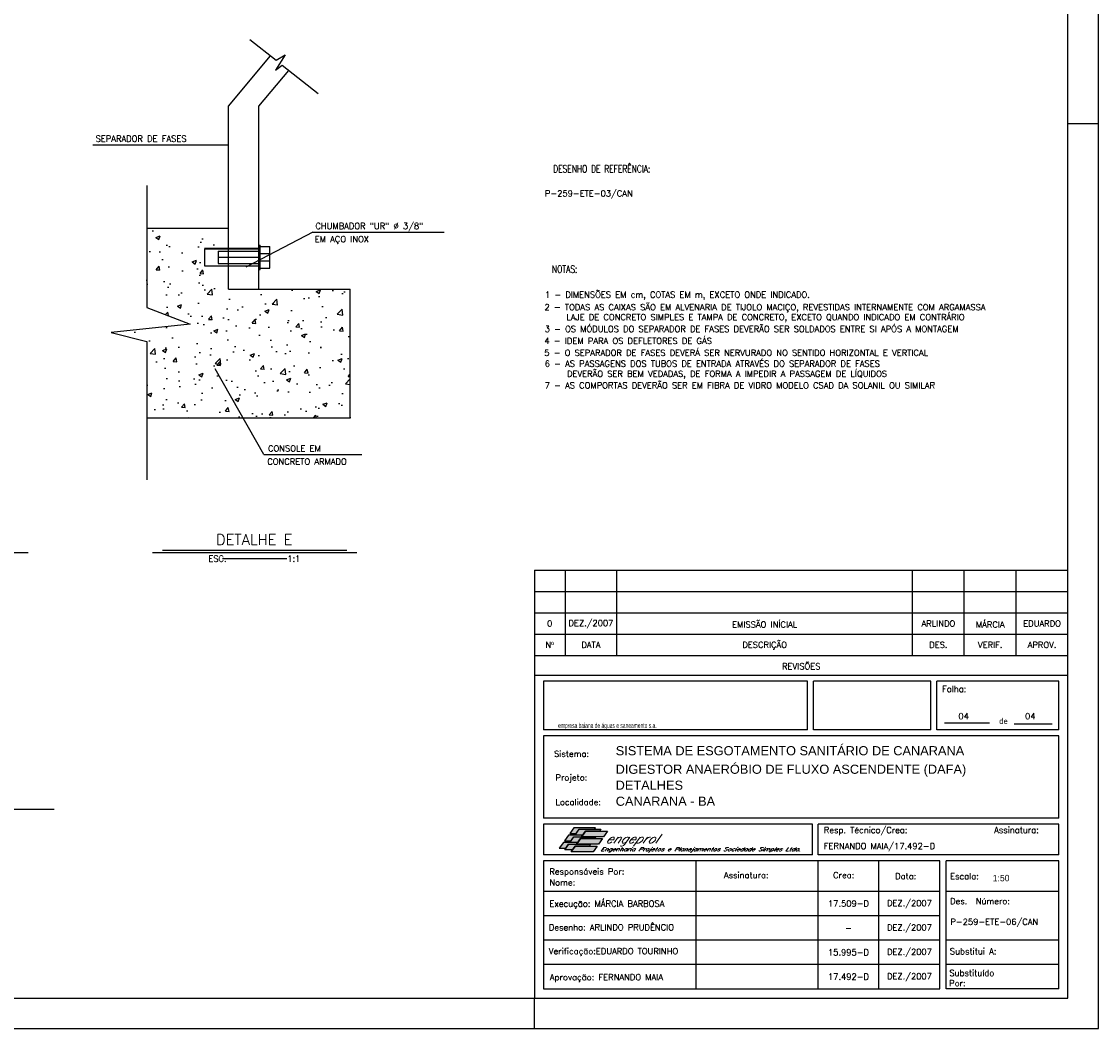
# Model space of a CAD drawing. Extents: x -11351 to -7146, y -6418 to -3448.
# Tile 9 of 10: x -8912 to -7146, y -6418 to -4765. Entities that reach past the tile are written whole.
import ezdxf
from ezdxf.enums import TextEntityAlignment as Align

# ---------------------------------------------------------------- set-up
doc = ezdxf.new("R2010")
doc.units = 0
doc.header["$LTSCALE"] = 10
doc.header["$MEASUREMENT"] = 0
doc.linetypes.add('DASHDOT', pattern=[1, 0.5, -0.25, 0, -0.25])
doc.linetypes.add('LIN0', pattern=[0])
doc.layers.get('0').update_dxf_attribs({"linetype": 'CONTINUOUS'})
for name, color, linetype in [('BAR-EIXOS', 8, 'DASHDOT'), ('CARIMBO', 7, 'CONTINUOUS'), ('CURVAS', 7, 'LIN0'), ('PADRÃO', 5, 'CONTINUOUS'), ('PAREDE', 7, 'CONTINUOUS'), ('PIT1', 1, 'CONTINUOUS'), ('PIT5', 5, 'CONTINUOUS'), ('TEXTO', 2, 'CONTINUOUS'), ('TPD', 7, 'CONTINUOUS')]:
    doc.layers.add(name, color=color, linetype=linetype)
doc.layers.add('FORM2', color=1, linetype='CONTINUOUS', lineweight=9)
doc.styles.add('ISOCP', font='ARIAL.TTF')
doc.styles.add('ROMAMS', font='ROMANS.shx', dxfattribs={"height": 1.2})
doc.styles.add('ROMAND', font='ROMANS.SHX', dxfattribs={"oblique": 15, "height": 800})
doc.styles.add('ROMANS', font='romans.shx')
doc.styles.add('STYLE1', font='txt')

msp = doc.modelspace()

# ---------------------------------------------------------------- hatches: boundary and pattern name
at = {"layer": 'BAR-EIXOS', "linetype": 'Continuous', "ltscale": 100}
h = msp.add_hatch(dxfattribs=at)
h.set_pattern_fill('AR-CONC', color=9, scale=10, style=0)
h.set_pattern_definition([(50, (-54534.46, -9524.38), (71.72602, -6.27521), [7.5, -82.5]), (355, (-54534.46, -9524.38), (-13.87513, 75.21921), [6, -66]), (100.4514, (-54528.484, -9524.9), (57.85094, 68.94395), [6.37402, -70.11421]), (46.1842, (-54534.46, -9504.38), (106.7241, -16.5519), [11.25, -123.75]), (96.6356, (-54525.57, -9505.76), (93.46627, 97.41179), [9.56103, -105.1713]), (351.1842, (-54534.46, -9504.38), (93.4662, 97.41186), [9, -99]), (21, (-54524.46, -9509.38), (59.690705, -40.26189), [7.5, -82.5]), (326, (-54524.46, -9509.38), (24.33153, 72.515), [6, -66]), (71.4514, (-54519.49, -9512.73), (84.02226, 32.25305), [6.37402, -70.11421]), (37.5, (-54534.461, -9524.378), (1.215986, 33.289385), [0, -65.2, 0, -67, 0, -66.25]), (7.5, (-54534.46, -9524.378), (26.306954, 39.44117), [0, -38.2, 0, -63.7, 0, -25.25]), (327.5, (-54556.761, -9524.378), (53.382244, -2.255487), [0, -25, 0, -78, 0, -103.5]), (317.5, (-54566.76, -9524.38), (58.318617, 10.0105), [0, -32.5, 0, -51.8, 0, -73.5])])
h.paths.add_polyline_path([(-8635.6, -5261.7), (-8765.4, -5275.4), (-8706.7, -5290.1), (-8706.7, -5415.6), (-8373.2, -5415.6), (-8373.2, -5204.4), (-8573.2, -5204.4), (-8573.2, -5166.2), (-8612.5, -5166.2), (-8612.5, -5137.2), (-8573.2, -5137.2), (-8573.2, -5104.4), (-8635, -5104.4), (-8706.7, -5104.4), (-8706.7, -5234.3)])
at = {"layer": 'CARIMBO'}
h = msp.add_hatch(color=82, dxfattribs=at)
h.paths.add_polyline_path([(-8013.3, -6097.4), (-8002.5, -6097.4), (-7998, -6090.8), (-7972.8, -6090.8), (-7970.8, -6088.1), (-8006.7, -6088.1)])
h.paths.add_polyline_path([(-8015.2, -6100.2), (-8021.8, -6109.6), (-8011, -6109.6), (-8006.3, -6103), (-7993.8, -6103), (-7991.8, -6100.2), (-8004.5, -6100.2)])
h.paths.add_polyline_path([(-8023.7, -6112.4), (-8030.3, -6121.8), (-8019.5, -6121.8), (-8015, -6115.3), (-8002.2, -6115.3), (-8000.3, -6112.4)])
h = msp.add_hatch(color=100, dxfattribs=at)
h.paths.add_polyline_path([(-7987.3, -6093.8), (-7964, -6093.8), (-7962, -6090.8), (-7997.9, -6090.8), (-8004.5, -6100.2), (-7991.8, -6100.2), (-7991.7, -6100.2)])
h.paths.add_polyline_path([(-7995.7, -6106), (-7972.5, -6106), (-7970.5, -6103.2), (-7993.7, -6103.2), (-7993.8, -6103.2), (-7993.6, -6103), (-8006.3, -6103), (-8012.9, -6112.4), (-8000.3, -6112.4), (-8000.2, -6112.4)])
h.paths.add_polyline_path([(-8004.3, -6118.3), (-7981, -6118.3), (-7979.1, -6115.4), (-8002.1, -6115.4), (-8002.2, -6115.4), (-8002.2, -6115.3), (-8014.9, -6115.3), (-8021.5, -6124.6), (-8008.7, -6124.6)])
h = msp.add_hatch(color=71, dxfattribs=at)
h.paths.add_polyline_path([(-7987.2, -6093.8), (-7991.6, -6100.2), (-7991.7, -6100.2), (-7993.6, -6103), (-7993.6, -6103), (-7993.7, -6103.2), (-7957.9, -6103.2), (-7951.3, -6093.8)])
h.paths.add_polyline_path([(-7966.3, -6115.4), (-7959.7, -6106), (-7995.6, -6106), (-8000.1, -6112.4), (-8000.2, -6112.4), (-8002.2, -6115.3), (-8002, -6115.3), (-8002.1, -6115.4)])
h.paths.add_polyline_path([(-8004.2, -6118.3), (-8008.7, -6124.6), (-8008.7, -6124.6), (-8010.8, -6127.7), (-7974.9, -6127.7), (-7968.3, -6118.3)])

# ---------------------------------------------------------------- linework, layer by layer
at = {"color": 9}
msp.add_line((-8858.8, -6058.3), (-9121.8, -6058.3), dxfattribs=at)
at = {"layer": 'CARIMBO', "color": 6}
for p, q in [((-8071, -5665.6), (-8071, -6367.6)), ((-7196, -5838.5), (-8071, -5838.5)), ((-7623.3, -5847.6), (-8056, -5847.6)), ((-8056, -5847.6), (-8056, -5927.6)), ((-7623.3, -5927.6), (-7623.3, -5847.6)), ((-7421, -5847.6), (-7613.3, -5847.6)), ((-7613.3, -5927.6), (-7613.3, -5847.6)), ((-7421, -5927.6), (-7421, -5847.6)), ((-7211, -5847.6), (-7411, -5847.6)), ((-7411, -5927.6), (-7411, -5847.6)), ((-7211, -5927.6), (-7211, -5847.6)), ((-7623.3, -5927.6), (-8056, -5927.6)), ((-7421, -5927.6), (-7613.3, -5927.6)), ((-7211, -5927.6), (-7411, -5927.6)), ((-8056, -5937.6), (-8056, -6072.6)), ((-7211, -5937.6), (-8056, -5937.6)), ((-7211, -6072.6), (-7211, -5937.6)), ((-7211, -6072.6), (-8056, -6072.6)), ((-7615.3, -6082.6), (-8056, -6082.6)), ((-8056, -6082.6), (-8056, -6132.6)), ((-7615.3, -6132.6), (-7615.3, -6082.6)), ((-7211, -6082.6), (-7606, -6082.6)), ((-7606, -6132.6), (-7606, -6082.6)), ((-7211, -6132.6), (-7211, -6082.6)), ((-7615.3, -6132.6), (-8056, -6132.6)), ((-8056, -6142.6), (-8056, -6352.6)), ((-7406, -6142.6), (-8056, -6142.6)), ((-7806, -6352.6), (-7806, -6142.6)), ((-7211, -6132.6), (-7606, -6132.6)), ((-7606, -6352.6), (-7606, -6142.6)), ((-7506, -6352.6), (-7506, -6142.6)), ((-7406, -6352.6), (-7406, -6142.6)), ((-7211, -6142.6), (-7396, -6142.6)), ((-7396, -6352.6), (-7396, -6142.6)), ((-7211, -6352.6), (-7211, -6142.6)), ((-7211, -6352.6), (-7211, -6142.6)), ((-7406, -6192.6), (-8056, -6192.6)), ((-7211, -6192.6), (-7396, -6192.6)), ((-8056, -6352.6), (-7406, -6352.6)), ((-7211, -6352.6), (-7396, -6352.6))]:
    msp.add_line(p, q, dxfattribs=at)
at = {"layer": 'CARIMBO', "color": 3}
for p, q in [((-8071, -5665.6), (-7196, -5665.6)), ((-8071, -5700.6), (-7196, -5700.6)), ((-8071, -5735.6), (-7196, -5735.6)), ((-7398.3, -5916.1), (-7324.6, -5916.1)), ((-7284.2, -5917.5), (-7221.7, -5917.5)), ((-7406, -6232.6), (-8056, -6232.6)), ((-7406, -6272.6), (-8056, -6272.6)), ((-7406, -6312.6), (-8056, -6312.6)), ((-7211, -6312.6), (-7396, -6312.6))]:
    msp.add_line(p, q, dxfattribs=at)
at = {"layer": 'CARIMBO', "color": 4}
for p, q in [((-8021, -5665.6), (-8021, -5805.6)), ((-7936, -5805.6), (-7936, -5665.6)), ((-7451, -5805.6), (-7451, -5665.6)), ((-7366, -5805.6), (-7366, -5665.6)), ((-7281, -5805.6), (-7281, -5665.6)), ((-8071, -5770.6), (-7196, -5770.6)), ((-8071, -5805.6), (-7196, -5805.6)), ((-7211, -6272.6), (-7396, -6272.6))]:
    msp.add_line(p, q, dxfattribs=at)
at = {"layer": 'CARIMBO', "color": 2, "linetype": 'Continuous'}
for points in [[(-8002.5, -6097.4), (-7998, -6090.8), (-7972.8, -6090.8), (-7970.8, -6088.1), (-8006.7, -6088.1), (-8013.3, -6097.4), (-8002.5, -6097.4)], [(-7964, -6093.8), (-7987.2, -6093.8), (-7991.6, -6100.2), (-8004.5, -6100.2), (-7997.9, -6090.8), (-7962, -6090.8), (-7964, -6093.8)], [(-7987.3, -6093.8), (-7951.3, -6093.8), (-7957.9, -6103.2), (-7993.8, -6103.2), (-7987.3, -6093.8)], [(-7991.8, -6100.2), (-8004.5, -6100.2), (-8015.2, -6100.2), (-8021.8, -6109.6), (-8011, -6109.6), (-8006.3, -6103), (-7993.8, -6103), (-7991.8, -6100.2)], [(-7972.5, -6106), (-7995.6, -6106), (-8000.1, -6112.4), (-8012.9, -6112.4), (-8006.3, -6103), (-7993.6, -6103), (-7993.7, -6103.2), (-7970.5, -6103.2), (-7972.5, -6106)], [(-7995.7, -6106), (-7959.7, -6106), (-7966.3, -6115.4), (-8002.2, -6115.4), (-7995.7, -6106)], [(-8019.5, -6121.8), (-8015, -6115.3), (-8002.2, -6115.3), (-8000.3, -6112.4), (-8023.7, -6112.4), (-8030.3, -6121.8), (-8019.5, -6121.8)], [(-7981, -6118.3), (-8004.2, -6118.3), (-8008.7, -6124.6), (-8021.5, -6124.6), (-8014.9, -6115.3), (-8002, -6115.3), (-8002.1, -6115.4), (-7979.1, -6115.4), (-7981, -6118.3)], [(-8004.3, -6118.3), (-7968.3, -6118.3), (-7974.9, -6127.7), (-8010.8, -6127.7), (-8004.3, -6118.3)]]:
    msp.add_lwpolyline(points, dxfattribs=at)
at = {"layer": 'CURVAS', "color": 9}
for p, q in [((-8521.2, -5172.2), (-8521.2, -5132.2)), ((-8505.2, -5170.2), (-8505.2, -5134.2))]:
    msp.add_line(p, q, dxfattribs=at)
at = {"layer": 'FORM2', "color": 2}
msp.add_line((-8071, -6367.6), (-8071, -6417.6), dxfattribs=at)
at = {"layer": 'PADRÃO', "color": 2}
for p, q in [((-7196, -4932.6), (-7146, -4932.6)), ((-8071, -6417.6), (-8071, -6367.6))]:
    msp.add_line(p, q, dxfattribs=at)
msp.add_lwpolyline([(-11351, -3447.6), (-11351, -6417.6), (-7146, -6417.6), (-7146, -3447.6), (-11351, -3447.6)], dxfattribs=at)
at = {"layer": 'PADRÃO', "color": 1}
msp.add_lwpolyline([(-11226, -6367.6), (-7196, -6367.6), (-7196, -3497.6), (-11226, -3497.6)], close=True, dxfattribs=at)
at = {"layer": 'PAREDE', "color": 3}
for p, q in [((-8573.2, -4904.4), (-8503.9, -4821.8)), ((-8523.2, -4904.4), (-8473.8, -4845.5)), ((-8573.2, -5204.4), (-8573.2, -4904.4)), ((-8523.2, -5204.4), (-8523.2, -4904.4))]:
    msp.add_line(p, q, dxfattribs=at)
at = {"layer": 'PAREDE'}
for p, q in [((-8706.7, -5104.4), (-8573.2, -5104.4)), ((-8573.2, -5204.4), (-8573.2, -5104.4)), ((-8573.2, -5204.4), (-8373.2, -5204.4)), ((-8373.2, -5415.6), (-8373.2, -5204.4)), ((-8706.7, -5415.6), (-8373.2, -5415.6))]:
    msp.add_line(p, q, dxfattribs=at)
at = {"layer": 'PAREDE', "color": 9}
for p, q in [((-8612.5, -5137.2), (-8523.2, -5137.2)), ((-8612.5, -5138.2), (-8523.2, -5138.2)), ((-8612.5, -5138.2), (-8612.5, -5166.2)), ((-8523.2, -5132.2), (-8521.2, -5132.2)), ((-8521.2, -5134.2), (-8505.2, -5134.2)), ((-8589.7, -5142.2), (-8523.2, -5142.2)), ((-8589.7, -5142.2), (-8589.7, -5162.2)), ((-8589.7, -5152.2), (-8523.2, -5152.2)), ((-8521.2, -5146.2), (-8505.2, -5146.2)), ((-8612.5, -5166.2), (-8523.2, -5166.2)), ((-8589.7, -5162.2), (-8523.2, -5162.2)), ((-8523.2, -5172.2), (-8521.2, -5172.2)), ((-8521.2, -5158.2), (-8505.2, -5158.2)), ((-8521.2, -5170.2), (-8505.2, -5170.2))]:
    msp.add_line(p, q, dxfattribs=at)
at = {"layer": 'PAREDE', "color": 2}
msp.add_line((-8573.2, -5204.4), (-8523.2, -5204.4), dxfattribs=at)
at = {"layer": 'PIT1', "color": 9}
for p, q in [((-8795.3, -4967.4), (-8573.2, -4967.4)), ((-8434.5, -5110.7), (-8544.7, -5168.5)), ((-8434.5, -5110.7), (-8219.3, -5110.7)), ((-8514.8, -5475.7), (-8594.7, -5335.2)), ((-8514.8, -5475.7), (-8354.3, -5475.7))]:
    msp.add_line(p, q, dxfattribs=at)
for points in [[(-8537.8, -4795), (-8494.8, -4828.9), (-8479.9, -4820), (-8495.7, -4845.2), (-8484.8, -4836.8), (-8425.7, -4883.3)], [(-8706.7, -5034.3), (-8706.7, -5234.3), (-8635.6, -5261.7), (-8765.4, -5275.4), (-8706.7, -5290.1), (-8706.7, -5517.2)]]:
    msp.add_lwpolyline(points, dxfattribs=at)
at = {"layer": 'PIT5', "linetype": 'Continuous'}
msp.add_line((-8635, -5104.4), (-8573.2, -5104.4), dxfattribs=at)
at = {"layer": 'TEXTO', "color": 6, "ltscale": 0.3}
msp.add_line((-8681, -5632.9), (-8379.1, -5632.9), dxfattribs=at)
at = {"layer": 'TEXTO', "color": 7, "ltscale": 0.3}
for p, q in [((-9645.5, -5636.8), (-8901.7, -5636.8)), ((-8697.4, -5636.8), (-8362.7, -5636.8))]:
    msp.add_line(p, q, dxfattribs=at)
at = {"layer": 'TEXTO', "ltscale": 0.3}
msp.add_line((-8477, -5646.7), (-8582.6, -5646.7), dxfattribs=at)

# ---------------------------------------------------------------- texts
at = {"color": 3, "style": 'ROMANS'}
for s, p in [('SEPARADOR DE FASES', (-8790.9, -4965.5)), ('CHUMBADOR "UR" %%C 3/8"', (-8430.4, -5108.8)), ('EM AÇO INOX', (-8431.5, -5130.4)), ('CONSOLE EM', (-8508.1, -5473.8)), ('CONCRETO ARMADO', (-8509.3, -5495.4))]:
    msp.add_text(s, height=10, dxfattribs=at).set_placement(p, align=Align.BOTTOM_LEFT)
at = {"layer": 'CARIMBO', "color": 2, "style": 'ROMANS'}
for s, p in [('DEZ./2007', (-7978.5, -5753.1)), ('EMISSÃO INÍCIAL', (-7693.5, -5753.1)), ('ARLINDO', (-7408.5, -5753.1)), ('MÁRCIA', (-7323.5, -5753.1)), ('EDUARDO', (-7238.5, -5753.1)), ('Nº', (-8046, -5788.1)), ('DATA', (-7978.5, -5788.1)), ('DESCRIÇÃO', (-7693.5, -5788.1)), ('DES.', (-7408.5, -5788.1)), ('VERIF.', (-7323.5, -5788.1)), ('APROV.', (-7238.5, -5788.1)), ('REVISÕES', (-7633.5, -5822.1)), ('17.509-D', (-7556, -6212.6)), ('DEZ./2007', (-7456, -6212.6)), ('-', (-7556, -6252.6)), ('DEZ./2007', (-7456, -6252.6)), ('15.995-D', (-7556, -6292.6)), ('DEZ./2007', (-7456, -6292.6)), ('17.492-D', (-7556, -6332.6)), ('DEZ./2007', (-7456, -6332.6))]:
    msp.add_text(s, height=10, dxfattribs=at).set_placement(p, align=Align.MIDDLE)
for s, p in [('Folha:', (-7402.5, -5865.5)), ('Sistema:', (-8039, -5971.9)), ('Projeto:', (-8036.6, -6010.8)), ('Localidade:', (-8036.6, -6051.1)), ('Resp. Técnico/Crea:', (-7596.5, -6097)), ('Assinatura:', (-7317.1, -6096.9)), ('FERNANDO MAIA/17.492-D', (-7596.5, -6123.3)), ('Responsáveis Por:', (-8046.6, -6165)), ('Responsáveis Por:', (-8046.6, -6165)), ('Assinatura:', (-7760.3, -6171)), ('Crea:', (-7581.2, -6171)), ('Data:', (-7479.4, -6172.7)), ('Escala:', (-7389.3, -6172.8)), ('Nome:', (-8046.6, -6182.9)), ('Nome:', (-8046.6, -6182.9)), ('Execução: MÁRCIA BARBOSA', (-8046.6, -6217.8)), ('Des.  Número:', (-7389.3, -6213.6)), ('Desenho: ARLINDO PRUDÊNCIO', (-8047.5, -6256.7)), ('Verificação:EDUARDO TOURINHO', (-8047.5, -6295.7)), ('Substitui A:', (-7389.7, -6296)), ('Substituído ', (-7390.5, -6331.5)), ('Aprovação: FERNANDO MAIA', (-8045.8, -6338.4)), ('Por:', (-7390.9, -6348.2))]:
    msp.add_text(s, height=10, dxfattribs=at).set_placement(p)
at = {"layer": 'CARIMBO', "color": 174, "style": 'ISOCP', "width": 0.698299}
msp.add_text('empresa baiana de águas e saneamento s.a.', height=8.25, dxfattribs=at).set_placement((-8032.2, -5924.6), (-7870.7, -5924.6), align=Align.FIT)
at = {"layer": 'CARIMBO', "color": 8, "style": 'ROMANS'}
for s, p in [('04', (-7375.7, -5910.1)), ('04', (-7266.4, -5910.1)), ('P-259-ETE-06/CAN', (-7388.8, -6247.5))]:
    msp.add_text(s, height=10, dxfattribs=at).set_placement(p)
at = {"layer": 'CARIMBO', "color": 74, "style": 'ROMAMS', "oblique": 35}
msp.add_text('engeprol', height=15, dxfattribs=at).set_placement((-7955.1, -6113.7))
at = {"layer": 'CARIMBO', "color": 3, "style": 'ROMAMS', "oblique": 35, "width": 1.121413}
msp.add_text('Engenharia Projetos e Planejamentos Sociedade Simples Ltda.', height=6, dxfattribs=at).set_placement((-7963, -6126.4), (-7634.6, -6126.4), align=Align.FIT)
at = {"layer": 'CARIMBO', "color": 2, "insert": (-7308.9, -5907.8), "char_height": 10, "width": 129.33, "attachment_point": 1}
msp.add_mtext('\\Fisocp.shx;de', dxfattribs=at)
at = {"layer": 'CARIMBO', "color": 5, "char_height": 15, "width": 687, "attachment_point": 1}
for s, insert in [('{\\fArial|b0|i0|c0|p34;SISTEMA DE ESGOTAMENTO SANITÁRIO DE CANARANA}', (-7937.8, -5954.3)), ('{\\fArial|b0|i0|c0|p34;DIGESTOR ANAERÓBIO DE FLUXO ASCENDENTE (DAFA)}', (-7938, -5984.7)), ('{\\fArial|b0|i0|c0|p34;DETALHES}', (-7938, -6010.9)), ('{\\fArial|b0|i0|c0|p34;CANARANA - BA}', (-7937.8, -6037.2))]:
    msp.add_mtext(s, dxfattribs=dict(at, insert=insert))
at = {"layer": 'PADRÃO', "color": 4, "style": 'ROMANS', "width": 0.75}
for s, p in [('DESENHO DE REFERÊNCIA:', (-7960.7, -5005.4)), ('NOTAS:', (-8021.5, -5171.5))]:
    msp.add_text(s, height=12, dxfattribs=at).set_placement(p, align=Align.MIDDLE)
at = {"layer": 'PADRÃO', "color": 2, "style": 'ROMANS'}
msp.add_text('0', height=10, dxfattribs=at).set_placement((-8046, -5753.1), align=Align.MIDDLE)
at = {"layer": 'PADRÃO', "color": 8, "style": 'STYLE1'}
msp.add_text('1:50', height=10.5, dxfattribs=at).set_placement((-7319.3, -6176))
at = {"layer": 'TEXTO', "color": 5, "ltscale": 0.3, "style": 'ROMAND'}
msp.add_text('DETALHE E', height=17.5, rotation=360, dxfattribs=at).set_placement((-8530.8, -5615.4), align=Align.MIDDLE)
at = {"layer": 'TEXTO', "ltscale": 0.3, "style": 'ROMANS'}
msp.add_text('ESC.             1:1', height=10, rotation=360, dxfattribs=at).set_placement((-8530.6, -5646.7), align=Align.MIDDLE)
at = {"layer": 'TPD', "color": 2, "style": 'ROMANS'}
for s, p in [('P-259-ETE-03/CAN', (-8053.9, -5052.4)), ('1 - DIMENSÕES EM cm, COTAS EM m, EXCETO ONDE INDICADO.', (-8053.9, -5218.5)), ('2 - TODAS AS CAIXAS SÃO EM ALVENARIA DE TIJOLO MACIÇO, REVESTIDAS INTERNAMENTE COM ARGAMASSA ', (-8054.6, -5239.1)), (' LAJE DE CONCRETO SIMPLES E TAMPA DE CONCRETO, EXCETO QUANDO INDICADO EM CONTRÁRIO', (-8025.7, -5255.4)), ('3 - OS MÓDULOS DO SEPARADOR DE FASES DEVERÃO SER SOLDADOS ENTRE SI APÓS A MONTAGEM', (-8054.3, -5274.8)), ('4 - IDEM PARA OS DEFLETORES DE GÁS', (-8054.7, -5294.3)), ('5 - O SEPARADOR DE FASES DEVERÁ SER NERVURADO NO SENTIDO HORIZONTAL E VERTICAL', (-8055, -5313.9)), ('6 - AS PASSAGENS DOS TUBOS DE ENTRADA ATRAVÉS DO SEPARADOR DE FASES ', (-8054.3, -5331.7)), (' DEVERÃO SER BEM VEDADAS, DE FORMA A IMPEDIR A PASSAGEM DE LÍQUIDOS', (-8024.6, -5348.3)), ('7 - AS COMPORTAS DEVERÃO SER EM FIBRA DE VIDRO MODELO CSAD DA SOLANIL OU SIMILAR', (-8054.3, -5367.4))]:
    msp.add_text(s, height=10, rotation=359.9999, dxfattribs=at).set_placement(p)

doc.saveas('drawing.dxf')
